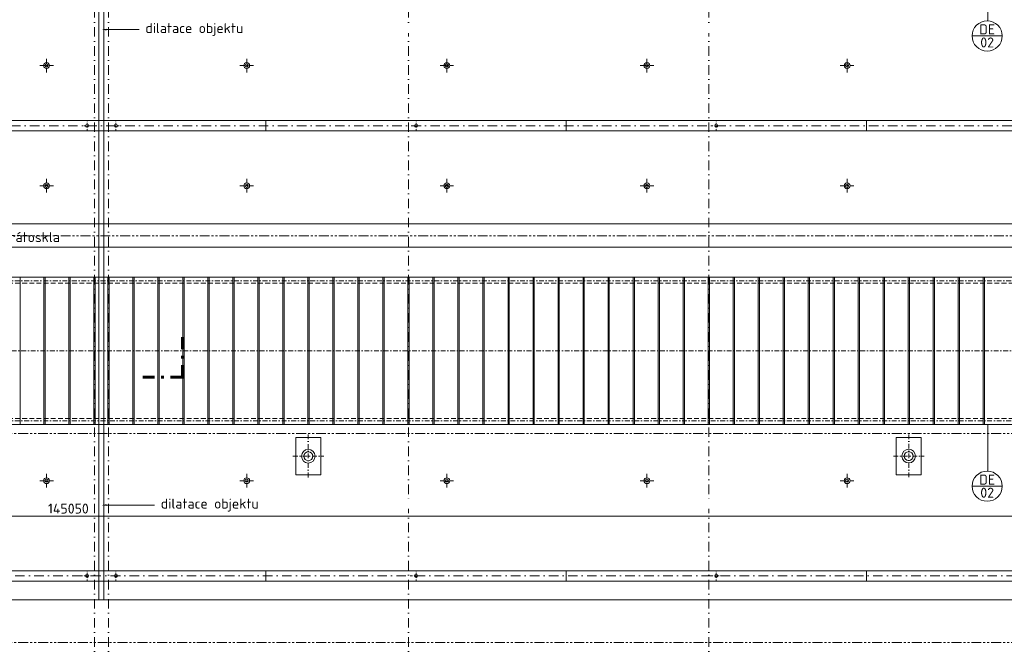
# Model space of a CAD drawing. Header units: millimetres. Extents: x -29085 to 3627694, y -159961 to 2281735.
# Tile 173 of 229: x 288934 to 328293, y 268810 to 293820. Entities that reach past the tile are written whole.
import ezdxf
from ezdxf import colors
from ezdxf.entities.mleader import LeaderData, LeaderLine
from ezdxf.enums import TextEntityAlignment as Align
from ezdxf.math import Vec2, Vec3

# ---------------------------------------------------------------- set-up
doc = ezdxf.new("R2010")
doc.units = ezdxf.units.MM
for name, pattern in [('CENTERX2', [101.6, 63.5, -12.7, 12.7, -12.7]), ('DASHDOT', [25.4, 12.7, -6.35, 0, -6.35]), ('PHANTOM2', [31.75, 15.875, -3.175, 3.175, -3.175, 3.175, -3.175]), ('ČÁRKOVANÁ', [19.05, 12.7, -6.35])]:
    doc.linetypes.add(name, pattern=pattern)
for name, color, linetype, lineweight in [('A99_N_koty-200', 5, 'Continuous', 5), ('A99_N_txt-popis-200', 240, 'Continuous', 5), ('A99_N_txt-popis-50', 240, 'Continuous', 9), ('A99_N_znaceni 200', 5, 'Continuous', 5), ('A99_S_kce-demolice', 30, 'Continuous', 20), ('A99_S_kce-pohl', 7, 'Continuous', 5), ('A99_S_osy', 1, 'CENTERX2', 5)]:
    doc.layers.add(name, color=color, linetype=linetype, lineweight=lineweight)
doc.styles.add('A99_kota', font='isocpeur.ttf', dxfattribs={"height": 2})
doc.styles.add('A99_popis', font='isocpeur.ttf')
doc.dimstyles.new('A99_kota_200 new', dxfattribs={"dimscale": 200, "dimtxt": 2, "dimasz": 1.2, "dimexe": 0.5, "dimexo": 1.5, "dimgap": 0.3, "dimtad": 1, "dimdec": 0, "dimzin": 3, "dimdsep": 46, "dimtxsty": 'A99_kota', "dimblk": 'ARCHTICK', "dimcen": 2.5, "dimazin": 2, "dimtfac": 0.75, "dimtdec": 0, "dimtmove": 2, "dimatfit": 0, "dimfxl": 4, "dimfxlon": 1, "dimtolj": 1, "dimtzin": 0, "dimlwd": 5, "dimlwe": 5, "dimarcsym": 0})

# ---------------------------------------------------------------- blocks, each defined once
blk = doc.blocks.new('_ArchTick')
at = {"color": 0, "linetype": 'ByBlock', "const_width": 0.15}
blk.add_lwpolyline([(-0.5, -0.5), (0.5, 0.5)], dxfattribs=at)
blk = doc.blocks.new('*D328')
at = {"layer": 'A99_N_koty-200', "color": 0, "linetype": 'Continuous', "lineweight": 5, "transparency": 16777216}
for p, q in [((225859, 284863), (225859, 285763)), ((358549, 284863), (358549, 285763)), ((225859, 285663), (358549, 285663))]:
    blk.add_line(p, q, dxfattribs=at)
at = {"layer": 'Defpoints', "color": 0, "linetype": 'Continuous', "transparency": 16777216}
for p in [(358549, 285663), (225859, 283533), (358549, 283533)]:
    blk.add_point(p, dxfattribs=at)
at = {"layer": 'A99_N_koty-200', "color": 0, "linetype": 'Continuous', "lineweight": 5, "transparency": 16777216, "xscale": 240, "yscale": 240, "zscale": 240, "rotation": 180}
blk.add_blockref('_ArchTick', (225859, 285663), dxfattribs=at)
at = {"layer": 'A99_N_koty-200', "color": 0, "linetype": 'Continuous', "lineweight": 5, "transparency": 16777216, "xscale": 240, "yscale": 240, "zscale": 240}
blk.add_blockref('_ArchTick', (358549, 285663), dxfattribs=at)
at = {"layer": 'A99_N_koty-200', "color": 0, "linetype": 'Continuous', "transparency": 16777216, "insert": (285791, 285963), "char_height": 400, "attachment_point": 5, "style": 'A99_kota'}
blk.add_mtext('\\A1;132690', dxfattribs=at)
blk = doc.blocks.new('*D96')
at = {"layer": 'A99_N_koty-200', "color": 0, "linetype": 'Continuous', "lineweight": 5, "transparency": 16777216}
for p, q in [((219679, 273976), (219679, 274076)), ((219679, 273976), (364729, 273976)), ((364729, 273976), (364729, 274076))]:
    blk.add_line(p, q, dxfattribs=at)
at = {"layer": 'Defpoints', "color": 0, "linetype": 'Continuous', "transparency": 16777216}
for p in [(219679, 273966), (364729, 273976), (364729, 273966)]:
    blk.add_point(p, dxfattribs=at)
at = {"layer": 'A99_N_koty-200', "color": 0, "linetype": 'Continuous', "lineweight": 5, "transparency": 16777216, "xscale": 240, "yscale": 240, "zscale": 240, "rotation": 180}
blk.add_blockref('_ArchTick', (219679, 273976), dxfattribs=at)
at = {"layer": 'A99_N_koty-200', "color": 0, "linetype": 'Continuous', "lineweight": 5, "transparency": 16777216, "xscale": 240, "yscale": 240, "zscale": 240}
blk.add_blockref('_ArchTick', (364729, 273976), dxfattribs=at)
at = {"layer": 'A99_N_koty-200', "color": 0, "linetype": 'Continuous', "transparency": 16777216, "insert": (290879, 274276), "char_height": 400, "attachment_point": 5, "style": 'A99_kota'}
blk.add_mtext('\\A1;145050', dxfattribs=at)
blk = doc.blocks.new('*U102')
at = {"color": 0, "linetype": 'ByBlock', "const_width": 0.63}
for points in [[(415.5, 8), (415.5, 5.57)], [(415.5, 4.31), (415.5, 3.68)], [(413.08, 0), (415.5, 0), (415.5, 2.42)], [(407.5, 0), (409.93, 0)], [(411.19, 0), (411.82, 0)]]:
    blk.add_lwpolyline(points, dxfattribs=at)
at = {"color": 0, "linetype": 'ByBlock', "style": 'A99_popis', "flags": 12}
blk.add_attdef('OZNŘ_3K', text='', height=5, rotation=0.0024, dxfattribs=at).set_placement((784.08, 77.08), align=Align.RIGHT)
at = {"color": 0, "linetype": 'ByBlock', "style": 'A99_popis'}
blk.add_attdef('OZNŘ_1K', (-9.63, -10.73), '', height=5, dxfattribs=at)
blk = doc.blocks.new('*D565')
at = {"layer": 'A99_N_koty-200', "color": 0, "linetype": 'Continuous', "lineweight": 5, "transparency": 16777216}
for p, q in [((225859, 283928), (225859, 284828)), ((358549, 284728), (225859, 284728)), ((358549, 283928), (358549, 284828))]:
    blk.add_line(p, q, dxfattribs=at)
at = {"layer": 'Defpoints', "color": 0, "linetype": 'Continuous', "transparency": 16777216}
for p in [(225859, 284728), (225859, 283533), (358549, 283533)]:
    blk.add_point(p, dxfattribs=at)
at = {"layer": 'A99_N_koty-200', "color": 0, "linetype": 'Continuous', "lineweight": 5, "transparency": 16777216, "xscale": 240, "yscale": 240, "zscale": 240, "rotation": 180}
blk.add_blockref('_ArchTick', (225859, 284728), dxfattribs=at)
at = {"layer": 'A99_N_koty-200', "color": 0, "linetype": 'Continuous', "lineweight": 5, "transparency": 16777216, "xscale": 240, "yscale": 240, "zscale": 240}
blk.add_blockref('_ArchTick', (358549, 284728), dxfattribs=at)
at = {"layer": 'A99_N_koty-200', "color": 0, "linetype": 'Continuous', "transparency": 16777216, "insert": (285996, 285068), "char_height": 400, "attachment_point": 5, "style": 'A99_kota'}
blk.add_mtext('\\A1;stávající světlík s výplní z drátoskla', dxfattribs=at)
blk = doc.blocks.new('*U28')
at = {"color": 0, "linetype": 'ByBlock'}
blk.add_line((-3.02, 0), (3.02, 0), dxfattribs=at)
blk.add_circle((0, 0), 3.02, dxfattribs=at)
at = {"color": 0, "linetype": 'ByBlock', "style": 'A99_popis'}
for tag, p in [('KATEGORIE', (0, 1.31)), ('PRVEK', (0, -1.3))]:
    blk.add_attdef(tag, text='', height=2, dxfattribs=at).set_placement(p, align=Align.MIDDLE_CENTER)

msp = doc.modelspace()

# ---------------------------------------------------------------- linework, layer by layer
at = {"layer": 'A99_N_znaceni 200'}
msp.add_lwpolyline([(327635.1, 277633.3), (327635.1, 275773.8)], dxfattribs=at)
at = {"layer": 'A99_S_kce-demolice', "linetype": 'Continuous', "lineweight": 9}
for p, q in [((288954, 277628.3), (288954, 283538.3)), ((289904, 277628.3), (289904, 283538.3)), ((289954, 277628.3), (289954, 283538.3)), ((290904, 277628.3), (290904, 283538.3)), ((290954, 277628.3), (290954, 283538.3)), ((291904, 277628.3), (291904, 283538.3)), ((291954, 277628.3), (291954, 283538.3)), ((292454, 277628.3), (292454, 283538.3)), ((292504, 277628.3), (292504, 283538.3)), ((293454, 277628.3), (293454, 283538.3)), ((293504, 277628.3), (293504, 283538.3)), ((294454, 277628.3), (294454, 283538.3)), ((294504, 277628.3), (294504, 283538.3)), ((295454, 277628.3), (295454, 283538.3)), ((295504, 277628.3), (295504, 283538.3)), ((296454, 277628.3), (296454, 283538.3)), ((296504, 277628.3), (296504, 283538.3)), ((297454, 277628.3), (297454, 283538.3)), ((297504, 277628.3), (297504, 283538.3)), ((298454, 277628.3), (298454, 283538.3)), ((298504, 277628.3), (298504, 283538.3)), ((299454, 277628.3), (299454, 283538.3)), ((299504, 277628.3), (299504, 283538.3)), ((300454, 277628.3), (300454, 283538.3)), ((300504, 277628.3), (300504, 283538.3)), ((301454, 277628.3), (301454, 283538.3)), ((301504, 277628.3), (301504, 283538.3)), ((302454, 277628.3), (302454, 283538.3)), ((302504, 277628.3), (302504, 283538.3)), ((303454, 277628.3), (303454, 283538.3)), ((303504, 277628.3), (303504, 283538.3)), ((304454, 277628.3), (304454, 283538.3)), ((304504, 277628.3), (304504, 283538.3)), ((305454, 277628.3), (305454, 283538.3)), ((305504, 277628.3), (305504, 283538.3)), ((306454, 277628.3), (306454, 283538.3)), ((306504, 277628.3), (306504, 283538.3)), ((307454, 277628.3), (307454, 283538.3)), ((307504, 277628.3), (307504, 283538.3)), ((308454, 277628.3), (308454, 283538.3)), ((308504, 277628.3), (308504, 283538.3)), ((309454, 277628.3), (309454, 283538.3)), ((309504, 277628.3), (309504, 283538.3)), ((310454, 277628.3), (310454, 283538.3)), ((310504, 277628.3), (310504, 283538.3)), ((311454, 277628.3), (311454, 283538.3)), ((311504, 277628.3), (311504, 283538.3)), ((312454, 277628.3), (312454, 283538.3)), ((312504, 277628.3), (312504, 283538.3)), ((313454, 277628.3), (313454, 283538.3)), ((313504, 277628.3), (313504, 283538.3)), ((314454, 277628.3), (314454, 283538.3)), ((314504, 277628.3), (314504, 283538.3)), ((315454, 277628.3), (315454, 283538.3)), ((315504, 277628.3), (315504, 283538.3)), ((316454, 277628.3), (316454, 283538.3)), ((316504, 277628.3), (316504, 283538.3)), ((317454, 277628.3), (317454, 283538.3)), ((317504, 277628.3), (317504, 283538.3)), ((318454, 277628.3), (318454, 283538.3)), ((318504, 277628.3), (318504, 283538.3)), ((319454, 277628.3), (319454, 283538.3)), ((319504, 277628.3), (319504, 283538.3)), ((320454, 277628.3), (320454, 283538.3)), ((320504, 277628.3), (320504, 283538.3)), ((321454, 277628.3), (321454, 283538.3)), ((321504, 277628.3), (321504, 283538.3)), ((322454, 277628.3), (322454, 283538.3)), ((322504, 277628.3), (322504, 283538.3)), ((323454, 277628.3), (323454, 283538.3)), ((323504, 277628.3), (323504, 283538.3)), ((324454, 277628.3), (324454, 283538.3)), ((324504, 277628.3), (324504, 283538.3)), ((325454, 277628.3), (325454, 283538.3)), ((325504, 277628.3), (325504, 283538.3)), ((326454, 277628.3), (326454, 283538.3)), ((326504, 277628.3), (326504, 283538.3)), ((327454, 277628.3), (327454, 283538.3)), ((327504, 277628.3), (327504, 283538.3))]:
    msp.add_line(p, q, dxfattribs=at)
at = {"layer": 'A99_S_kce-demolice', "linetype": 'DASHDOT', "lineweight": 5, "ltscale": 15}
for points in [[(290009, 292259), (290009, 291714)], [(298009, 292259), (298009, 291714)], [(306009, 292259), (306009, 291714)], [(314009, 292259), (314009, 291714)], [(322009, 292259), (322009, 291714)], [(289736.5, 291986.5), (290281.5, 291986.5)], [(297736.5, 291986.5), (298281.5, 291986.5)], [(305736.5, 291986.5), (306281.5, 291986.5)], [(313736.5, 291986.5), (314281.5, 291986.5)], [(321736.5, 291986.5), (322281.5, 291986.5)], [(290009, 286907.5), (290009, 287452.5)], [(298009, 286907.5), (298009, 287452.5)], [(306009, 286907.5), (306009, 287452.5)], [(314009, 286907.5), (314009, 287452.5)], [(322009, 286907.5), (322009, 287452.5)], [(289736.5, 287180), (290281.5, 287180)], [(297736.5, 287180), (298281.5, 287180)], [(305736.5, 287180), (306281.5, 287180)], [(313736.5, 287180), (314281.5, 287180)], [(321736.5, 287180), (322281.5, 287180)], [(300471.5, 277238.3), (300471.5, 275498.3)], [(324471.5, 277243.3), (324471.5, 275503.3)], [(299857.7, 276368.3), (301085.2, 276368.3)], [(323857.7, 276373.3), (325085.2, 276373.3)], [(290009, 275663.3), (290009, 275118.3)], [(298009, 275663.3), (298009, 275118.3)], [(306009, 275663.3), (306009, 275118.3)], [(314009, 275663.3), (314009, 275118.3)], [(322009, 275663.3), (322009, 275118.3)], [(289736.5, 275390.8), (290281.5, 275390.8)], [(297736.5, 275390.8), (298281.5, 275390.8)], [(305736.5, 275390.8), (306281.5, 275390.8)], [(313736.5, 275390.8), (314281.5, 275390.8)], [(321736.5, 275390.8), (322281.5, 275390.8)]]:
    msp.add_lwpolyline(points, dxfattribs=at)
at = {"layer": 'A99_S_kce-demolice', "linetype": 'PHANTOM2', "lineweight": 9, "ltscale": 25}
for points in [[(219929, 285181.3), (364669, 285181.3)], [(219817.1, 277273.3), (364669, 277273.3)], [(221409, 268925.8), (364669, 268925.8)]]:
    msp.add_lwpolyline(points, dxfattribs=at)
at = {"layer": 'A99_S_kce-demolice', "linetype": 'Continuous', "lineweight": 13}
msp.add_lwpolyline([(358549, 277633.3), (358549, 283533.3), (225859, 283533.3), (225859, 277633.3)], close=True, dxfattribs=at)
at = {"layer": 'A99_S_kce-demolice', "linetype": 'ČÁRKOVANÁ', "lineweight": 9, "ltscale": 15}
for points in [[(358379, 283288.6), (226029, 283288.6)], [(358379, 277877.9), (226029, 277877.9)]]:
    msp.add_lwpolyline(points, dxfattribs=at)
at = {"layer": 'A99_S_kce-demolice', "linetype": 'Continuous', "lineweight": 9}
for points in [[(288954, 280958.3), (288954, 280778.3)], [(289904, 280958.3), (289904, 280778.3)], [(289954, 280958.3), (289954, 280778.3)], [(290904, 280958.3), (290904, 280778.3)], [(290954, 280958.3), (290954, 280778.3)], [(291904, 280958.3), (291904, 280778.3)], [(291954, 280958.3), (291954, 280778.3)], [(292454, 280958.3), (292454, 280778.3)], [(292504, 280958.3), (292504, 280778.3)], [(293454, 280958.3), (293454, 280778.3)], [(293504, 280958.3), (293504, 280778.3)], [(294454, 280958.3), (294454, 280778.3)], [(294504, 280958.3), (294504, 280778.3)], [(295454, 280958.3), (295454, 280778.3)], [(295504, 280958.3), (295504, 280778.3)], [(296454, 280958.3), (296454, 280778.3)], [(296504, 280958.3), (296504, 280778.3)], [(297454, 280958.3), (297454, 280778.3)], [(297504, 280958.3), (297504, 280778.3)], [(298454, 280958.3), (298454, 280778.3)], [(298504, 280958.3), (298504, 280778.3)], [(299454, 280958.3), (299454, 280778.3)], [(299504, 280958.3), (299504, 280778.3)], [(300454, 280958.3), (300454, 280778.3)], [(300504, 280958.3), (300504, 280778.3)], [(301454, 280958.3), (301454, 280778.3)], [(301504, 280958.3), (301504, 280778.3)], [(302454, 280958.3), (302454, 280778.3)], [(302504, 280958.3), (302504, 280778.3)], [(303454, 280958.3), (303454, 280778.3)], [(303504, 280958.3), (303504, 280778.3)], [(304454, 280958.3), (304454, 280778.3)], [(304504, 280958.3), (304504, 280778.3)], [(305454, 280958.3), (305454, 280778.3)], [(305504, 280958.3), (305504, 280778.3)], [(306454, 280958.3), (306454, 280778.3)], [(306504, 280958.3), (306504, 280778.3)], [(307454, 280958.3), (307454, 280778.3)], [(307504, 280958.3), (307504, 280778.3)], [(308454, 280958.3), (308454, 280778.3)], [(308504, 280958.3), (308504, 280778.3)], [(309454, 280958.3), (309454, 280778.3)], [(309504, 280958.3), (309504, 280778.3)], [(310454, 280958.3), (310454, 280778.3)], [(310504, 280958.3), (310504, 280778.3)], [(311454, 280958.3), (311454, 280778.3)], [(311504, 280958.3), (311504, 280778.3)], [(312454, 280958.3), (312454, 280778.3)], [(312504, 280958.3), (312504, 280778.3)], [(313454, 280958.3), (313454, 280778.3)], [(313504, 280958.3), (313504, 280778.3)], [(314454, 280958.3), (314454, 280778.3)], [(314504, 280958.3), (314504, 280778.3)], [(315454, 280958.3), (315454, 280778.3)], [(315504, 280958.3), (315504, 280778.3)], [(316454, 280958.3), (316454, 280778.3)], [(316504, 280958.3), (316504, 280778.3)], [(317454, 280958.3), (317454, 280778.3)], [(317504, 280958.3), (317504, 280778.3)], [(318454, 280958.3), (318454, 280778.3)], [(318504, 280958.3), (318504, 280778.3)], [(319454, 280958.3), (319454, 280778.3)], [(319504, 280958.3), (319504, 280778.3)], [(320454, 280958.3), (320454, 280778.3)], [(320504, 280958.3), (320504, 280778.3)], [(321454, 280958.3), (321454, 280778.3)], [(321504, 280958.3), (321504, 280778.3)], [(322454, 280958.3), (322454, 280778.3)], [(322504, 280958.3), (322504, 280778.3)], [(323454, 280958.3), (323454, 280778.3)], [(323504, 280958.3), (323504, 280778.3)], [(324454, 280958.3), (324454, 280778.3)], [(324504, 280958.3), (324504, 280778.3)], [(325454, 280958.3), (325454, 280778.3)], [(325504, 280958.3), (325504, 280778.3)], [(326454, 280958.3), (326454, 280778.3)], [(326504, 280958.3), (326504, 280778.3)], [(327454, 280958.3), (327454, 280778.3)], [(327504, 280958.3), (327504, 280778.3)]]:
    msp.add_lwpolyline(points, dxfattribs=at)
at = {"layer": 'A99_S_kce-demolice', "linetype": 'Continuous', "lineweight": 5, "ltscale": 0.5}
for points in [[(300971.5, 277118.3), (299971.5, 277118.3), (299971.5, 275618.3), (300971.5, 275618.3)], [(324971.5, 277123.3), (323971.5, 277123.3), (323971.5, 275623.3), (324971.5, 275623.3)]]:
    msp.add_lwpolyline(points, close=True, dxfattribs=at)
for centre, radius in [((290009, 291986.5), 116), ((290009, 291986.5), 62.5), ((298009, 291986.5), 116), ((298009, 291986.5), 62.5), ((306009, 291986.5), 116), ((306009, 291986.5), 62.5), ((314009, 291986.5), 116), ((314009, 291986.5), 62.5), ((322009, 291986.5), 116), ((322009, 291986.5), 62.5), ((290009, 287180), 116), ((290009, 287180), 62.5), ((298009, 287180), 116), ((298009, 287180), 62.5), ((306009, 287180), 116), ((306009, 287180), 62.5), ((314009, 287180), 116), ((314009, 287180), 62.5), ((322009, 287180), 116), ((322009, 287180), 62.5), ((300471.5, 276368.3), 272.5), ((300471.5, 276368.3), 177.5), ((324471.5, 276373.3), 272.5), ((324471.5, 276373.3), 177.5), ((290009, 275390.8), 116), ((290009, 275390.8), 62.5), ((298009, 275390.8), 116), ((298009, 275390.8), 62.5), ((306009, 275390.8), 116), ((306009, 275390.8), 62.5), ((314009, 275390.8), 116), ((314009, 275390.8), 62.5), ((322009, 275390.8), 116), ((322009, 275390.8), 62.5)]:
    msp.add_circle(centre, radius, dxfattribs=at)
at = {"layer": 'A99_S_kce-pohl', "linetype": 'Continuous', "lineweight": 5, "ltscale": 0.5}
for points in [[(292304, 295633.3), (292104, 295633.3), (292104, 277633.3), (292304, 277633.3)], [(292304, 277633.3), (292104, 277633.3), (292104, 270633.3), (292304, 270633.3)]]:
    msp.add_lwpolyline(points, close=True, dxfattribs=at)
at = {"layer": 'A99_S_kce-pohl', "linetype": 'Continuous', "ltscale": 25}
for points in [[(364619, 289373.3), (364619, 289793.3), (219929, 289793.3), (219929, 289373.3)], [(364619, 271373.3), (364619, 271793.3), (219929, 271793.3), (219929, 271373.3)]]:
    msp.add_lwpolyline(points, close=True, dxfattribs=at)
at = {"layer": 'A99_S_kce-pohl', "linetype": 'DASHDOT', "lineweight": 5, "ltscale": 5}
for points in [[(291629, 289383.3), (291629, 289783.3)], [(291629, 289383.3), (291629, 289783.3)], [(292779, 289383.3), (292779, 289783.3)], [(292779, 289383.3), (292779, 289783.3)], [(304779, 289383.3), (304779, 289783.3)], [(304779, 289383.3), (304779, 289783.3)], [(316779, 289383.3), (316779, 289783.3)], [(316779, 289383.3), (316779, 289783.3)], [(291829, 289583.3), (291429, 289583.3)], [(291829, 289583.3), (291429, 289583.3)], [(292579, 289583.3), (292979, 289583.3)], [(292579, 289583.3), (292979, 289583.3)], [(304579, 289583.3), (304979, 289583.3)], [(304579, 289583.3), (304979, 289583.3)], [(316579, 289583.3), (316979, 289583.3)], [(316579, 289583.3), (316979, 289583.3)], [(291829, 271583.3), (291429, 271583.3)], [(291829, 271583.3), (291429, 271583.3)], [(291629, 271383.3), (291629, 271783.3)], [(291629, 271383.3), (291629, 271783.3)], [(292579, 271583.3), (292979, 271583.3)], [(292579, 271583.3), (292979, 271583.3)], [(292779, 271383.3), (292779, 271783.3)], [(292779, 271383.3), (292779, 271783.3)], [(304579, 271583.3), (304979, 271583.3)], [(304579, 271583.3), (304979, 271583.3)], [(304779, 271383.3), (304779, 271783.3)], [(304779, 271383.3), (304779, 271783.3)], [(316579, 271583.3), (316979, 271583.3)], [(316579, 271583.3), (316979, 271583.3)], [(316779, 271383.3), (316779, 271783.3)], [(316779, 271383.3), (316779, 271783.3)]]:
    msp.add_lwpolyline(points, dxfattribs=at)
at = {"layer": 'A99_S_kce-pohl', "linetype": 'Continuous', "ltscale": 25}
for points in [[(298779, 289373.3), (298779, 289793.3)], [(310779, 289373.3), (310779, 289793.3)], [(322779, 289373.3), (322779, 289793.3)], [(298779, 271373.3), (298779, 271793.3)], [(310779, 271373.3), (310779, 271793.3)], [(322779, 271373.3), (322779, 271793.3)]]:
    msp.add_lwpolyline(points, dxfattribs=at)
at = {"layer": 'A99_S_kce-pohl', "linetype": 'Continuous', "lineweight": 9}
msp.add_lwpolyline([(352804.5, 270633.3), (219379, 270633.3)], dxfattribs=at)
at = {"layer": 'A99_S_kce-pohl', "linetype": 'Continuous'}
for centre in [(291629, 289583.3), (291629, 289583.3), (292779, 289583.3), (292779, 289583.3), (304779, 289583.3), (304779, 289583.3), (316779, 289583.3), (316779, 289583.3), (291629, 271583.3), (291629, 271583.3), (292779, 271583.3), (292779, 271583.3), (304779, 271583.3), (304779, 271583.3), (316779, 271583.3), (316779, 271583.3)]:
    msp.add_circle(centre, 60, dxfattribs=at)
at = {"layer": 'A99_S_osy', "linetype": 'DASHDOT', "lineweight": 5, "ltscale": 30}
for points in [[(291929, 344583.3), (291929, 241173.3)], [(292479, 344583.3), (292479, 241173.3)], [(304479, 344583.3), (304479, 241173.3)], [(316479, 344583.3), (316479, 241173.3)], [(390324, 289583.3), (218304, 289583.3)], [(391254, 271583.3), (218304, 271583.3)]]:
    msp.add_lwpolyline(points, dxfattribs=at)
at = {"layer": 'A99_S_osy', "linetype": 'DASHDOT', "lineweight": 5, "ltscale": 15}
for points in [[(358669, 283378.3), (225794, 283378.3)], [(358669, 277788.3), (225794, 277788.3)]]:
    msp.add_lwpolyline(points, dxfattribs=at)
at = {"layer": 'A99_S_osy', "color": 30, "linetype": 'DASHDOT', "lineweight": 5, "ltscale": 15}
msp.add_lwpolyline([(358549, 280583.3), (225859, 280583.3)], dxfattribs=at)

# ---------------------------------------------------------------- block references
at = {"layer": 'A99_N_txt-popis-200', "xscale": 200, "yscale": 200, "zscale": 200}
msp.add_blockref('*U102', (212344, 279528.3), dxfattribs=at)

# ---------------------------------------------------------------- dimensions: what is measured, and where the dimension line sits
at = {"layer": 'A99_N_koty-200', "linetype": 'Continuous'}
dim = msp.add_linear_dim(base=(225859, 284728.3), p1=(358549, 283533.3), p2=(225859, 283533.3), angle=180, text='stávající světlík s výplní z drátoskla', dimstyle='A99_kota_200 new', override={"dimscale": 0, "dimtix": 1, "dimtofl": 1, "dimtmove": 2, "dimatfit": 0}, dxfattribs=at)
dim.commit()
dim.dimension.update_dxf_attribs({"geometry": '*D565', "text_midpoint": (285996.5, 285068.3), "dimtype": 128})
for base, p1, p2, picture, middle in [((358549, 285663.3), (225859, 283533.3), (358549, 283533.3), '*D328', (285791.5, 285963.3)), ((364729, 273975.8), (219679, 273965.8), (364729, 273965.8), '*D96', (290879, 274275.8))]:
    dim = msp.add_linear_dim(base=base, p1=p1, p2=p2, dimstyle='A99_kota_200 new', override={"dimscale": 0, "dimtix": 1, "dimtofl": 1, "dimtmove": 2, "dimatfit": 0}, dxfattribs=at)
    dim.commit()
    dim.dimension.update_dxf_attribs({"geometry": picture, "text_midpoint": middle, "dimtype": 128})

# ---------------------------------------------------------------- next in the draw order: leaders
at = {"layer": 'A99_N_txt-popis-50', "lineweight": 9}
ml = msp.add_multileader_mtext('Standard', dxfattribs=at)
ml.set_content('\\A1;{\\C256;dilatace objektu}', color=1, style='A99_popis')
ml.set_leader_properties(color=256, linetype='ByLayer', lineweight=-1)
ml.build(insert=Vec2(0, 0))
ml.multileader.update_dxf_attribs({"dogleg_length": 3.23, "arrow_head_size": 200, "scale": 200})
ctx = ml.context
ctx.base_point, ctx.scale, ctx.char_height, ctx.arrow_head_size, ctx.landing_gap_size, ctx.plane_origin = Vec3(293709, 293423.3), 200, 400, 200, 250, Vec3(300296.5, 288927.2)
notes = []
notes.append((ctx, [(0, (1, 1, 0), (293681.5, 293423.3), (1, 0), 27.5, [(0, [(292206.5, 293423.3)], 0, [])])]))
ctx.mtext.insert, ctx.mtext.width, ctx.mtext.flow_direction = Vec3(293959, 293683.3), 3964.392, 5
ctx.mtext.has_bg_fill, ctx.mtext.bg_color, ctx.mtext.bg_scale_factor, ctx.mtext.bg_transparency, ctx.mtext.use_window_bg_color = 1, -1073741824, 1, 0, 1
ml = msp.add_multileader_mtext('Standard', dxfattribs=at)
ml.set_content('\\A1;{\\C256;dilatace objektu}', color=1, style='A99_popis')
ml.set_leader_properties(color=256, linetype='ByLayer', lineweight=-1)
ml.build(insert=Vec2(0, 0))
ml.multileader.update_dxf_attribs({"dogleg_length": 3.23, "arrow_head_size": 200, "scale": 200})
ctx = ml.context
ctx.base_point, ctx.scale, ctx.char_height, ctx.arrow_head_size, ctx.landing_gap_size, ctx.plane_origin = Vec3(294326.5, 274415.8), 200, 400, 200, 250, Vec3(300296.5, 269919.7)
notes.append((ctx, [(0, (1, 1, 0), (293681.5, 274415.8), (1, 0), 645, [(0, [(292206.5, 274415.8)], 0, [])])]))
ctx.mtext.insert, ctx.mtext.width, ctx.mtext.flow_direction = Vec3(294576.5, 274675.8), 3964.392, 5
ctx.mtext.has_bg_fill, ctx.mtext.bg_color, ctx.mtext.bg_scale_factor, ctx.mtext.bg_transparency, ctx.mtext.use_window_bg_color = 1, -1073741824, 1, 0, 1
for ctx, leaders in notes:
    for number, flags, end, landing, length, lines in leaders:
        leader = LeaderData()
        leader.index, (leader.has_last_leader_line, leader.has_dogleg_vector, leader.attachment_direction) = number, flags
        leader.last_leader_point, leader.dogleg_vector, leader.dogleg_length = Vec3(end), Vec3(landing), length
        for number, points, colour, breaks in lines:
            line = LeaderLine()
            line.index, line.vertices, line.color, line.breaks = number, Vec3.list(points), colors.encode_raw_color(colour), breaks
            leader.lines.append(line)
        ctx.leaders.append(leader)

# ---------------------------------------------------------------- next in the draw order: linework, layer by layer
at = {"layer": 'A99_N_znaceni 200'}
msp.add_lwpolyline([(327635.1, 295633.3), (327635.1, 293773.8)], dxfattribs=at)

# ---------------------------------------------------------------- next in the draw order: block references
at = {"layer": 'A99_N_znaceni 200', "xscale": 200, "yscale": 200, "zscale": 200}
for p in [(327608.1, 293170.4), (327608.1, 275170.4)]:
    msp.add_blockref('*U28', p, dxfattribs=at).add_auto_attribs({'KATEGORIE': 'DE', 'PRVEK': '02'})

doc.saveas('drawing.dxf')
